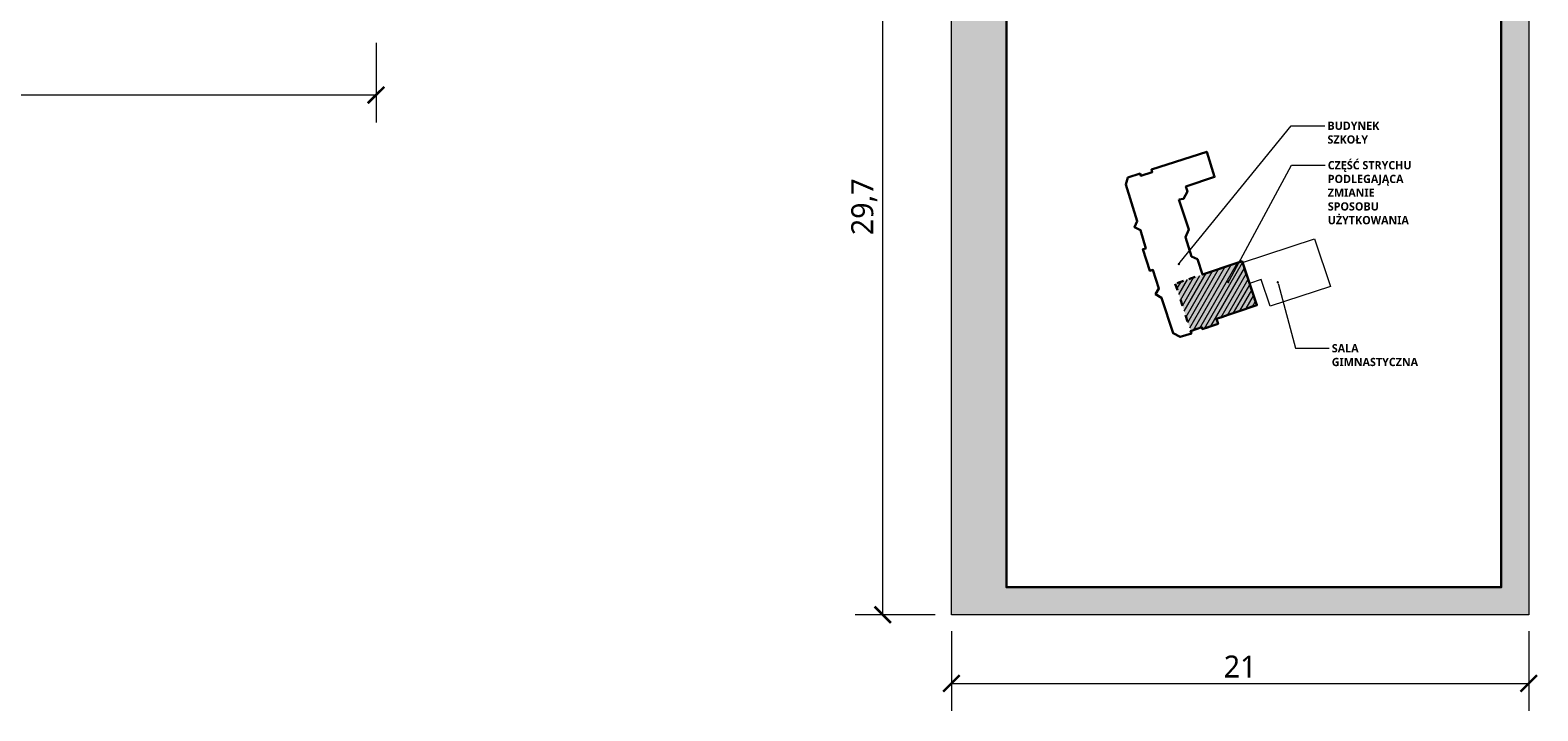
# Model space of a CAD drawing. Header units: millimetres. Extents: x 80301 to 146489, y -78581 to -28273.
# Tile 35 of 135: x 101474 to 106959, y -69028 to -66549. Entities that reach past the tile are written whole.
import ezdxf
from ezdxf import colors
from ezdxf.entities.mleader import LeaderData, LeaderLine
from ezdxf.math import Vec2, Vec3

# ---------------------------------------------------------------- set-up
doc = ezdxf.new("R2010")
doc.units = ezdxf.units.MM
doc.linetypes.add('ACAD_ISO03W100', pattern=[30, 12, -18])
doc.layers.get('0').update_dxf_attribs({"lineweight": 0})
for name, color, linetype, lineweight in [('A-opisram.ART', 250, 'Continuous', 0), ('opis..KF', 250, 'Continuous', 15), ('wymiar..KF', 12, 'Continuous', 5), ('ściana pro..KF', 222, 'Continuous', 30)]:
    doc.layers.add(name, color=color, linetype=linetype, lineweight=lineweight)
doc.layers.add('A-pomocram.ART', color=254, linetype='Continuous', lineweight=0, plot=False)
doc.layers.add('A-wymram.ART', color=10, linetype='Continuous', lineweight=5, plot=False)
doc.layers.add('A-przekrycieram.ART', color=7, linetype='Continuous', lineweight=0, true_color=0xffffff)
doc.styles.add('ARCH', font='segoeuil.ttf')
doc.dimstyles.new('RAMKA', dxfattribs={"dimscale": 20, "dimtxt": 4, "dimasz": 3, "dimexe": 5, "dimexo": 3, "dimgap": 1, "dimtad": 1, "dimdec": 1, "dimlfac": 0.01, "dimtxsty": 'ARCH', "dimblk": 'ARCHTICK', "dimcen": 0, "dimclrd": 256, "dimclre": 256, "dimclrt": 256, "dimadec": 0, "dimazin": 0, "dimtfac": 1, "dimtdec": 1, "dimtofl": 0, "dimtmove": 1, "dimatfit": 3, "dimfxl": 10, "dimfxlon": 1, "dimlwd": 0, "dimlwe": 0, "dimarcsym": 0})

# ---------------------------------------------------------------- blocks, each defined once
blk = doc.blocks.new('_ArchTick')
at = {"color": 0, "linetype": 'ByBlock', "const_width": 0.15}
blk.add_lwpolyline([(-0.5, -0.5), (0.5, 0.5)], dxfattribs=at)
blk = doc.blocks.new('*D1237')
at = {"layer": 'A-wymram.ART', "linetype": 'Continuous', "lineweight": 0, "transparency": 16777216}
for p, q in [((0, -60), (0, -350)), ((8500, -60), (8500, -350)), ((8500, -250), (0, -250))]:
    blk.add_line(p, q, dxfattribs=at)
at = {"layer": 'Defpoints', "color": 0, "transparency": 16777216}
for p in [(0, 0), (8500, 0), (0, -250)]:
    blk.add_point(p, dxfattribs=at)
at = {"layer": 'A-wymram.ART', "lineweight": 0, "transparency": 16777216, "xscale": 60, "yscale": 60, "zscale": 60, "rotation": 180}
blk.add_blockref('_ArchTick', (0, -250), dxfattribs=at)
at = {"layer": 'A-wymram.ART', "lineweight": 0, "transparency": 16777216, "xscale": 60, "yscale": 60, "zscale": 60}
blk.add_blockref('_ArchTick', (8500, -250), dxfattribs=at)
at = {"layer": 'A-wymram.ART', "transparency": 16777216, "insert": (4250, -188.6), "char_height": 80, "attachment_point": 5, "style": 'ARCH'}
blk.add_mtext('85', dxfattribs=at)
blk = doc.blocks.new('*D1582')
at = {"layer": 'A-wymram.ART', "linetype": 'Continuous', "lineweight": 0, "transparency": 16777216}
for p, q in [((0, -60), (0, -350)), ((2100, -60), (2100, -350)), ((0, -250), (2100, -250))]:
    blk.add_line(p, q, dxfattribs=at)
at = {"layer": 'Defpoints', "color": 0, "transparency": 16777216}
for p in [(0, 0), (2100, 0), (2100, -250)]:
    blk.add_point(p, dxfattribs=at)
at = {"layer": 'A-wymram.ART', "lineweight": 0, "transparency": 16777216, "xscale": 60, "yscale": 60, "zscale": 60, "rotation": 180}
blk.add_blockref('_ArchTick', (0, -250), dxfattribs=at)
at = {"layer": 'A-wymram.ART', "lineweight": 0, "transparency": 16777216, "xscale": 60, "yscale": 60, "zscale": 60}
blk.add_blockref('_ArchTick', (2100, -250), dxfattribs=at)
at = {"layer": 'A-wymram.ART', "transparency": 16777216, "insert": (1050, -188.6), "char_height": 80, "attachment_point": 5, "style": 'ARCH'}
blk.add_mtext('21', dxfattribs=at)
blk = doc.blocks.new('*D1583')
at = {"layer": 'A-wymram.ART', "linetype": 'Continuous', "lineweight": 0, "transparency": 16777216}
for p, q in [((-60, 2970), (-350, 2970)), ((-250, 0), (-250, 2970)), ((-60, 0), (-350, 0))]:
    blk.add_line(p, q, dxfattribs=at)
at = {"layer": 'Defpoints', "color": 0, "transparency": 16777216}
for p in [(-250, 2970), (0, 2970), (0, 0)]:
    blk.add_point(p, dxfattribs=at)
at = {"layer": 'A-wymram.ART', "lineweight": 0, "transparency": 16777216, "xscale": 60, "yscale": 60, "zscale": 60}
for p, rotation in [((-250, 2970), 90), ((-250, 0), 270)]:
    blk.add_blockref('_ArchTick', p, dxfattribs=dict(at, rotation=rotation))
at = {"layer": 'A-wymram.ART', "transparency": 16777216, "insert": (-317.6, 1485), "char_height": 80, "attachment_point": 5, "rotation": 90, "style": 'ARCH'}
blk.add_mtext('29,7', dxfattribs=at)
blk = doc.blocks.new('_Dot')
at = {"color": 0, "linetype": 'ByBlock', "lineweight": -2}
blk.add_line((-0.5, 0), (-1, 0), dxfattribs=at)
at = {"color": 0, "linetype": 'ByBlock', "const_width": 0.5}
blk.add_lwpolyline([(-0.25, 0, 1), (0.25, 0, 1)], format="xyb", close=True, dxfattribs=at)
blk = doc.blocks.new('*U1234')
at = {"layer": 'A-wymram.ART'}
dim = blk.add_linear_dim(base=(0, -250), p1=(8500, 0), p2=(0, 0), dimstyle='RAMKA', dxfattribs=at)
dim.commit()
dim.dimension.update_dxf_attribs({"geometry": '*D1237', "text_midpoint": (4250, -188.63)})
blk = doc.blocks.new('*U1581')
at = {"layer": 'A-przekrycieram.ART'}
h = blk.add_hatch(color=256, dxfattribs=at)
h.dxf.hatch_style = 1
h.paths.add_polyline_path([(0, 2970), (2100, 2970), (2100, 0), (0, 0)])
h.paths.add_polyline_path([(200, 2870), (2000, 2870), (2000, 100), (200, 100)], flags=16)
at = {"layer": 'A-opisram.ART'}
blk.add_line((2000, 100), (2000, 2870), dxfattribs=at)
at = {"layer": 'A-opisram.ART', "lineweight": 30}
blk.add_lwpolyline([(200, 2870), (2000, 2870), (2000, 100), (200, 100)], close=True, dxfattribs=at)
at = {"layer": 'A-pomocram.ART'}
blk.add_lwpolyline([(0, 2970), (2100, 2970), (2100, 0), (0, 0)], close=True, dxfattribs=at)
at = {"layer": 'A-wymram.ART'}
dim = blk.add_linear_dim(base=(-250, 2970), p1=(0, 0), p2=(0, 2970), angle=90, dimstyle='RAMKA', dxfattribs=at)
dim.commit()
dim.dimension.update_dxf_attribs({"geometry": '*D1583', "text_midpoint": (-317.59, 1485)})
dim = blk.add_linear_dim(base=(2100, -250), p1=(0, 0), p2=(2100, 0), dimstyle='RAMKA', dxfattribs=at)
dim.commit()
dim.dimension.update_dxf_attribs({"geometry": '*D1582', "text_midpoint": (1050, -188.58)})

msp = doc.modelspace()

# ---------------------------------------------------------------- hatches: boundary and pattern name
at = {"layer": 'wymiar..KF', "linetype": 'ByBlock', "transparency": 33554687}
h = msp.add_hatch(dxfattribs=at)
h.set_pattern_fill('ANSI31', scale=5, angle=15)
h.paths.add_polyline_path([(105695.82, -67644.97), (105736.58, -67631.22), (105738.01, -67638.07), (105795.76, -67618.15), (105789.7, -67600.59), (105936.19, -67550.06), (105882.8, -67390.91), (105669.69, -67462.4), (105639.88, -67473.28)])
at = {"layer": 'wymiar..KF', "linetype": 'ByBlock', "true_color": 0xff8861, "transparency": 33554687}
h = msp.add_hatch(color=11, dxfattribs=at)
h.dxf.hatch_style = 1
h.paths.add_polyline_path([(105695.82, -67644.97), (105736.58, -67631.22), (105738.01, -67638.07), (105795.76, -67618.15), (105789.7, -67600.59), (105936.19, -67550.06), (105882.8, -67390.91), (105669.69, -67462.4), (105639.88, -67473.28)])

# ---------------------------------------------------------------- linework, layer by layer
at = {"layer": 'wymiar..KF', "linetype": 'ByBlock'}
msp.add_lwpolyline([(105884.39, -67395.66), (106146.68, -67309.15), (106204.09, -67483.2), (105984.48, -67554.61), (105952.71, -67456.92), (105909.77, -67471.32), (105884.39, -67395.66)], dxfattribs=at)
at = {"layer": 'ściana pro..KF', "linetype": 'ByBlock'}
msp.add_lwpolyline([(105652.94, -67166.18), (105670.06, -67163.14), (105683.75, -67137.29), (105678.43, -67119.04), (105783.05, -67083.68), (105754.2, -66992.51), (105553.1, -67056.93), (105556.06, -67066.16), (105514.14, -67079.59), (105511.52, -67071.41), (105467.54, -67085.5), (105459.5, -67111.54), (105501.31, -67245.22), (105491.32, -67266.74), (105513.58, -67277.08), (105532.36, -67344.02), (105522.2, -67346.86), (105547.21, -67426.23), (105558.57, -67422.65), (105580.46, -67490.42), (105568.25, -67510.92), (105590.05, -67523.9), (105631.84, -67652.97), (105657.84, -67666.2), (105698.29, -67653.46), (105695.47, -67645.09), (105736.58, -67631.22), (105738.01, -67638.07), (105795.76, -67618.15), (105789.7, -67600.59), (105936.61, -67551.3), (105882.8, -67390.91), (105739.21, -67439.08), (105720.37, -67382.93), (105698.22, -67373.41), (105677.17, -67303.17), (105689.37, -67275.37), (105652.94, -67166.18)], close=True, dxfattribs=at)
at = {"layer": 'ściana pro..KF', "linetype": 'ACAD_ISO03W100', "ltscale": 2}
msp.add_lwpolyline([(105695.82, -67644.97), (105695.82, -67644.97), (105695.82, -67644.97), (105695.82, -67644.97), (105736.58, -67631.22), (105738.01, -67638.07), (105795.76, -67618.15), (105789.7, -67600.59), (105936.19, -67550.06), (105882.8, -67390.91), (105669.69, -67462.4), (105639.88, -67473.28), (105695.82, -67644.97)], dxfattribs=at)

# ---------------------------------------------------------------- block references
for name, p in [('*U1234', (94231.99, -66535.84)), ('*U1581', (104825.66, -68677.59))]:
    msp.add_blockref(name, p)

# ---------------------------------------------------------------- leaders
at = {"layer": 'opis..KF', "lineweight": 9}
ml = msp.add_multileader_mtext('Standard', dxfattribs=at)
ml.set_content('{\\fSegoe UI Light|b1|i0|c238|p34;BUDYNEK SZKOŁY}', color=256, style='ARCH')
ml.set_leader_properties(color=256, linetype='ByLayer', lineweight=-1)
ml.set_arrow_properties(name='DOT')
ml.build(insert=Vec2(0, 0))
ml.multileader.update_dxf_attribs({"dogleg_length": 31.74, "arrow_head_size": 8.39})
ctx = ml.context
ctx.base_point, ctx.char_height, ctx.arrow_head_size, ctx.landing_gap_size, ctx.plane_origin = Vec3(106183.34, -66897.83), 30, 8.39, 10.06, Vec3(104994.93, -66987.43)
notes = []
notes.append((ctx, [(1, (1, 1, 0), (106061.69, -66897.83), (1, 0), 121.66, [(0, [(105652.84, -67401.09)], 0, [])])]))
ctx.mtext.insert, ctx.mtext.width, ctx.mtext.flow_direction = Vec3(106193.4, -66882.57), 99.4305, 5
ml = msp.add_multileader_mtext('Standard', dxfattribs=at)
ml.set_content('{\\fSegoe UI Light|b1|i0|c238|p34;CZĘŚĆ STRYCHU PODLEGAJĄCA\\PZMIANIE SPOSOBU UŻYTKOWANIA}', color=256, style='ARCH')
ml.set_leader_properties(color=256, linetype='ByLayer', lineweight=-1)
ml.set_arrow_properties(name='DOT')
ml.build(insert=Vec2(0, 0))
ml.multileader.update_dxf_attribs({"dogleg_length": 31.74, "arrow_head_size": 8.39})
ctx = ml.context
ctx.base_point, ctx.char_height, ctx.arrow_head_size, ctx.landing_gap_size, ctx.plane_origin = Vec3(106184.56, -67041.42), 30, 8.39, 10.06, Vec3(104996.15, -67131.02)
notes.append((ctx, [(1, (1, 1, 0), (106062.9, -67041.42), (1, 0), 121.66, [(0, [(105832.7, -67466.59)], 0, [])])]))
ctx.mtext.insert, ctx.mtext.width, ctx.mtext.flow_direction = Vec3(106194.62, -67026.16), 347.1627, 5
ml = msp.add_multileader_mtext('Standard', dxfattribs=at)
ml.set_content('{\\fSegoe UI Light|b1|i0|c238|p34;SALA GIMNASTYCZNA}', color=256, style='ARCH')
ml.set_leader_properties(color=256, linetype='ByLayer', lineweight=-1)
ml.set_arrow_properties(name='DOT')
ml.build(insert=Vec2(0, 0))
ml.multileader.update_dxf_attribs({"dogleg_length": 31.74, "arrow_head_size": 8.39})
ctx = ml.context
ctx.base_point, ctx.char_height, ctx.arrow_head_size, ctx.landing_gap_size, ctx.plane_origin = Vec3(106199.06, -67707.84), 30, 8.39, 10.06, Vec3(105010.65, -67797.44)
notes.append((ctx, [(1, (1, 1, 0), (106077.41, -67707.84), (1, 0), 121.66, [(0, [(106012.55, -67467.34)], 0, [])])]))
ctx.mtext.insert, ctx.mtext.width, ctx.mtext.flow_direction = Vec3(106209.12, -67692.58), 99.4305, 5
for ctx, leaders in notes:
    for number, flags, end, landing, length, lines in leaders:
        leader = LeaderData()
        leader.index, (leader.has_last_leader_line, leader.has_dogleg_vector, leader.attachment_direction) = number, flags
        leader.last_leader_point, leader.dogleg_vector, leader.dogleg_length = Vec3(end), Vec3(landing), length
        for number, points, colour, breaks in lines:
            line = LeaderLine()
            line.index, line.vertices, line.color, line.breaks = number, Vec3.list(points), colors.encode_raw_color(colour), breaks
            leader.lines.append(line)
        ctx.leaders.append(leader)

doc.saveas('drawing.dxf')
